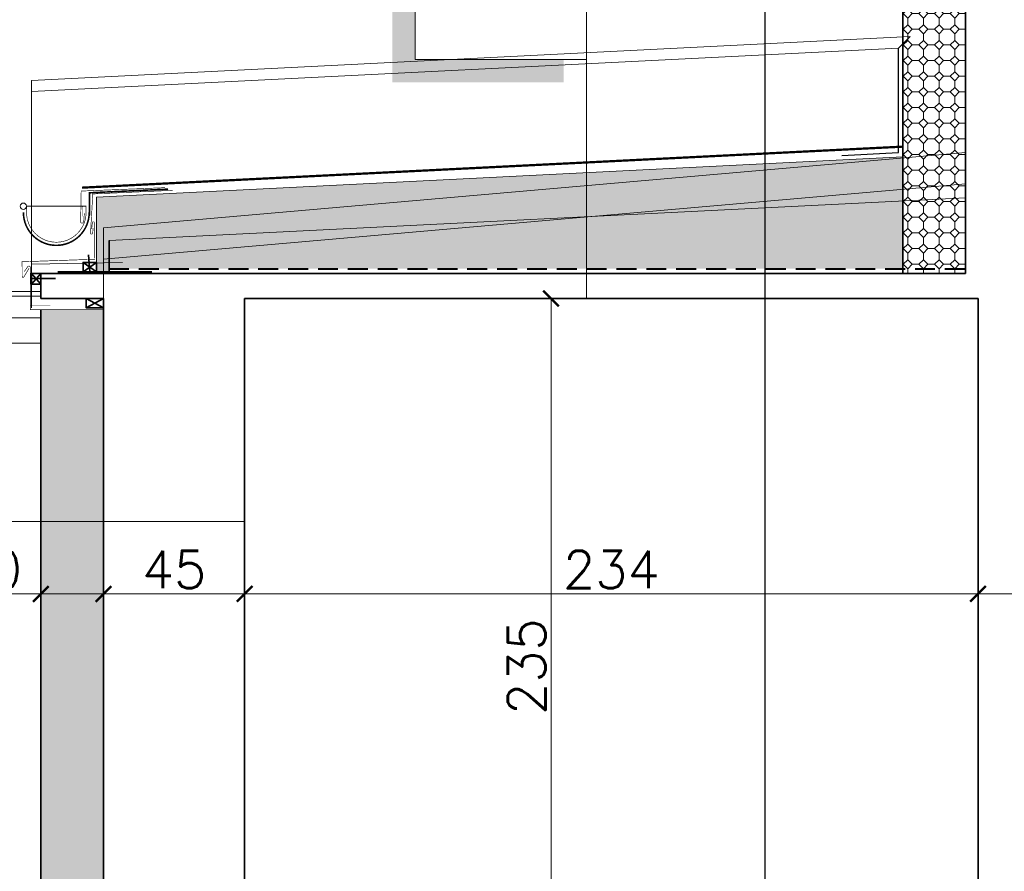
# Model space of a CAD drawing. Header units: millimetres. Extents: x -740 to 33545, y 5178 to 22494.
# Tile 213 of 250: x 12284 to 12598, y 13181 to 13453. Entities that reach past the tile are written whole.
import ezdxf
from ezdxf.lldxf.tags import DXFTag

# ---------------------------------------------------------------- set-up
doc = ezdxf.new("R2010")
doc.units = ezdxf.units.MM
doc.header["$MEASUREMENT"] = 0
doc.linetypes.add('DASHED2', pattern=[9.525, 6.35, -3.175])
doc.layers.get('Defpoints').update_dxf_attribs({"color": 252})
for name, color, linetype, lineweight in [('A-OBRĂ“BKI', 252, 'Continuous', 20), ('A-OCIEPL', 252, 'Continuous', 9), ('A-ocieplenie', 252, 'Continuous', 18), ('A-ĹšCIANY_istn', 252, 'Continuous', 35), ('A_istniejÄ…ce Ĺ›ciany', 252, 'Continuous', 35), ('A_izolacja', 252, 'Continuous', 9), ('A_l.widokowa', 252, 'Continuous', 18), ('l. przekrojowa', 252, 'Continuous', 30), ('l.przerywana', 252, 'ICAD_ISO03W100', 5), ('l.widokowa', 252, 'Continuous', 15), ('l.wypeĹ‚nien', 252, 'Continuous', 5), ('l.wypeĹ‚nieĹ„', 252, 'Continuous', 5), ('linia opisowa', 252, 'Continuous', 9), ('wymiarowanie', 252, 'Continuous', 9)]:
    doc.layers.add(name, color=color, linetype=linetype, lineweight=lineweight)
doc.layers.add('a3', color=252, linetype='Continuous', lineweight=30, plot=False)
doc.styles.add('styl2', font='simplex.shx')
tags = doc.linetypes.add('ICAD_ISO03W100', pattern=[30, 12, -18]).pattern_tags.tags
tags[6:7] = [DXFTag(74, 4), DXFTag(75, 0), DXFTag(340, '0'), DXFTag(46, 1.0), DXFTag(50, 0.0), DXFTag(44, 0.0), DXFTag(45, 0.0)]
tags[4:5] = [DXFTag(74, 4), DXFTag(75, 0), DXFTag(340, '0'), DXFTag(46, 1.0), DXFTag(50, 0.0), DXFTag(44, 0.0), DXFTag(45, 0.0)]
doc.dimstyles.new('Skala 1-50', dxfattribs={"dimtxt": 12, "dimasz": 5, "dimexe": 1, "dimexo": 1, "dimgap": 1.5, "dimtad": 1, "dimdec": 1, "dimrnd": 0.5, "dimtxsty": 'styl2', "dimblk": 'ARCHTICK', "dimcen": 5, "dimadec": 0, "dimazin": 0, "dimtfac": 1, "dimtdec": 1, "dimtmove": 1, "dimatfit": 3, "dimldrblk": 'ARCHTICK', "dimfxl": 0, "dimlwd": -1, "dimlwe": -1, "dimarcsym": 0})

# ---------------------------------------------------------------- blocks, each defined once
blk = doc.blocks.new('_ArchTick')
at = {"color": 0, "linetype": 'ByBlock', "const_width": 0.15}
blk.add_lwpolyline([(-0.5, -0.5), (0.5, 0.5)], dxfattribs=at)
blk = doc.blocks.new('*D1773')
at = {"layer": 'Defpoints', "color": 0}
for p in [(12256.75, 13360.49), (12287.72, 13360.49), (12268.05, 13129.08)]:
    blk.add_point(p, dxfattribs=at)
at = {"layer": 'wymiarowanie', "color": 0}
for p, q in [((12261.75, 13360.49), (12255.75, 13360.49)), ((12256.75, 13129.08), (12256.75, 13360.49)), ((12261.75, 13129.08), (12255.75, 13129.08))]:
    blk.add_line(p, q, dxfattribs=at)
at = {"layer": 'wymiarowanie', "color": 0, "xscale": 5, "yscale": 5, "zscale": 5}
for p, rotation in [((12256.75, 13360.49), 90), ((12256.75, 13129.08), 270)]:
    blk.add_blockref('_ArchTick', p, dxfattribs=dict(at, rotation=rotation))
at = {"layer": 'wymiarowanie', "color": 0, "insert": (12248.41, 13244.79), "char_height": 12, "attachment_point": 5, "rotation": 90, "style": 'styl2'}
blk.add_mtext('231,5', dxfattribs=at)
blk = doc.blocks.new('*D1774')
at = {"layer": 'Defpoints', "color": 0}
for p in [(12256.75, 13375.08), (12288.05, 13375.08), (12287.72, 13360.49)]:
    blk.add_point(p, dxfattribs=at)
at = {"layer": 'wymiarowanie', "color": 0}
for p, q in [((12261.75, 13375.08), (12255.75, 13375.08)), ((12256.75, 13360.49), (12256.75, 13375.08)), ((12261.75, 13360.49), (12255.75, 13360.49)), ((12256.75, 13360.49), (12256.75, 13318.81))]:
    blk.add_line(p, q, dxfattribs=at)
at = {"layer": 'wymiarowanie', "color": 0, "xscale": 5, "yscale": 5, "zscale": 5}
for p, rotation in [((12256.75, 13375.08), 90), ((12256.75, 13360.49), 270)]:
    blk.add_blockref('_ArchTick', p, dxfattribs=dict(at, rotation=rotation))
at = {"layer": 'wymiarowanie', "color": 0, "insert": (12248.41, 13334.93), "char_height": 12, "attachment_point": 5, "rotation": 90, "style": 'styl2'}
blk.add_mtext('14,5', dxfattribs=at)
blk = doc.blocks.new('*D1775')
at = {"layer": 'Defpoints', "color": 0}
for p in [(12256.75, 13399.45), (12304.14, 13399.45), (12288.05, 13375.08)]:
    blk.add_point(p, dxfattribs=at)
at = {"layer": 'wymiarowanie', "color": 0}
for p, q in [((12261.75, 13399.45), (12255.75, 13399.45)), ((12256.75, 13375.08), (12256.75, 13399.45)), ((12261.75, 13375.08), (12255.75, 13375.08))]:
    blk.add_line(p, q, dxfattribs=at)
at = {"layer": 'wymiarowanie', "color": 0, "xscale": 5, "yscale": 5, "zscale": 5}
for p, rotation in [((12256.75, 13399.45), 90), ((12256.75, 13375.08), 270)]:
    blk.add_blockref('_ArchTick', p, dxfattribs=dict(at, rotation=rotation))
at = {"layer": 'wymiarowanie', "color": 0, "insert": (12248.41, 13399.45), "char_height": 12, "attachment_point": 5, "rotation": 90, "style": 'styl2'}
blk.add_mtext('24,5', dxfattribs=at)
blk = doc.blocks.new('*D1776')
at = {"layer": 'Defpoints', "color": 0}
for p in [(12256.75, 13481.85), (12549.8, 13481.85), (12304.14, 13399.45)]:
    blk.add_point(p, dxfattribs=at)
at = {"layer": 'wymiarowanie', "color": 0}
for p, q in [((12261.75, 13481.85), (12255.75, 13481.85)), ((12256.75, 13399.45), (12256.75, 13481.85)), ((12261.75, 13399.45), (12255.75, 13399.45))]:
    blk.add_line(p, q, dxfattribs=at)
at = {"layer": 'wymiarowanie', "color": 0, "xscale": 5, "yscale": 5, "zscale": 5}
for p, rotation in [((12256.75, 13481.85), 90), ((12256.75, 13399.45), 270)]:
    blk.add_blockref('_ArchTick', p, dxfattribs=dict(at, rotation=rotation))
at = {"layer": 'wymiarowanie', "color": 0, "insert": (12248.41, 13440.65), "char_height": 12, "attachment_point": 5, "rotation": 90, "style": 'styl2'}
blk.add_mtext('82,5', dxfattribs=at)
blk = doc.blocks.new('*D2425')
at = {"layer": 'Defpoints', "color": 0}
for p in [(12291.05, 13292.89), (12311.05, 13292.89), (12311.05, 13269.75)]:
    blk.add_point(p, dxfattribs=at)
at = {"layer": 'wymiarowanie', "color": 0}
for p, q in [((12291.05, 13274.75), (12291.05, 13268.75)), ((12311.05, 13274.75), (12311.05, 13268.75)), ((12291.05, 13269.75), (12264.51, 13269.75)), ((12291.05, 13269.75), (12311.05, 13269.75))]:
    blk.add_line(p, q, dxfattribs=at)
at = {"layer": 'wymiarowanie', "color": 0, "xscale": 5, "yscale": 5, "zscale": 5, "rotation": 180}
blk.add_blockref('_ArchTick', (12291.05, 13269.75), dxfattribs=at)
at = {"layer": 'wymiarowanie', "color": 0, "xscale": 5, "yscale": 5, "zscale": 5}
blk.add_blockref('_ArchTick', (12311.05, 13269.75), dxfattribs=at)
at = {"layer": 'wymiarowanie', "color": 0, "insert": (12274.75, 13277.55), "char_height": 12, "attachment_point": 5, "style": 'styl2'}
blk.add_mtext('20', dxfattribs=at)
blk = doc.blocks.new('*D2426')
at = {"layer": 'Defpoints', "color": 0}
for p in [(12311.05, 13292.89), (12356.05, 13292.89), (12356.05, 13269.75)]:
    blk.add_point(p, dxfattribs=at)
at = {"layer": 'wymiarowanie', "color": 0}
for p, q in [((12311.05, 13274.75), (12311.05, 13268.75)), ((12356.05, 13274.75), (12356.05, 13268.75)), ((12311.05, 13269.75), (12356.05, 13269.75))]:
    blk.add_line(p, q, dxfattribs=at)
at = {"layer": 'wymiarowanie', "color": 0, "xscale": 5, "yscale": 5, "zscale": 5, "rotation": 180}
blk.add_blockref('_ArchTick', (12311.05, 13269.75), dxfattribs=at)
at = {"layer": 'wymiarowanie', "color": 0, "xscale": 5, "yscale": 5, "zscale": 5}
blk.add_blockref('_ArchTick', (12356.05, 13269.75), dxfattribs=at)
at = {"layer": 'wymiarowanie', "color": 0, "insert": (12333.55, 13277.55), "char_height": 12, "attachment_point": 5, "style": 'styl2'}
blk.add_mtext('45', dxfattribs=at)
blk = doc.blocks.new('*D2427')
at = {"layer": 'Defpoints', "color": 0}
for p in [(12356.05, 13292.89), (12590.05, 13289.56), (12590.05, 13269.75)]:
    blk.add_point(p, dxfattribs=at)
at = {"layer": 'wymiarowanie', "color": 0}
for p, q in [((12356.05, 13274.75), (12356.05, 13268.75)), ((12590.05, 13274.75), (12590.05, 13268.75)), ((12356.05, 13269.75), (12590.05, 13269.75))]:
    blk.add_line(p, q, dxfattribs=at)
at = {"layer": 'wymiarowanie', "color": 0, "xscale": 5, "yscale": 5, "zscale": 5, "rotation": 180}
blk.add_blockref('_ArchTick', (12356.05, 13269.75), dxfattribs=at)
at = {"layer": 'wymiarowanie', "color": 0, "xscale": 5, "yscale": 5, "zscale": 5}
blk.add_blockref('_ArchTick', (12590.05, 13269.75), dxfattribs=at)
at = {"layer": 'wymiarowanie', "color": 0, "insert": (12473.05, 13277.55), "char_height": 12, "attachment_point": 5, "style": 'styl2'}
blk.add_mtext('234', dxfattribs=at)
blk = doc.blocks.new('*D2428')
at = {"layer": 'Defpoints', "color": 0}
for p in [(12590.05, 13289.56), (12631.05, 13286.62), (12631.05, 13269.75)]:
    blk.add_point(p, dxfattribs=at)
at = {"layer": 'wymiarowanie', "color": 0}
for p, q in [((12590.05, 13274.75), (12590.05, 13268.75)), ((12631.05, 13274.75), (12631.05, 13268.75)), ((12590.05, 13269.75), (12631.05, 13269.75))]:
    blk.add_line(p, q, dxfattribs=at)
at = {"layer": 'wymiarowanie', "color": 0, "xscale": 5, "yscale": 5, "zscale": 5, "rotation": 180}
blk.add_blockref('_ArchTick', (12590.05, 13269.75), dxfattribs=at)
at = {"layer": 'wymiarowanie', "color": 0, "xscale": 5, "yscale": 5, "zscale": 5}
blk.add_blockref('_ArchTick', (12631.05, 13269.75), dxfattribs=at)
at = {"layer": 'wymiarowanie', "color": 0, "insert": (12610.55, 13277.4), "char_height": 12, "attachment_point": 5, "style": 'styl2'}
blk.add_mtext('41', dxfattribs=at)
blk = doc.blocks.new('*D2449')
at = {"layer": 'Defpoints', "color": 0}
for p in [(12453.82, 13364.08), (12473.05, 13364.08), (12466.55, 13129)]:
    blk.add_point(p, dxfattribs=at)
at = {"layer": 'wymiarowanie', "color": 0}
for p, q in [((12458.82, 13364.08), (12452.82, 13364.08)), ((12453.82, 13129), (12453.82, 13364.08)), ((12458.82, 13129), (12452.82, 13129))]:
    blk.add_line(p, q, dxfattribs=at)
at = {"layer": 'wymiarowanie', "color": 0, "xscale": 5, "yscale": 5, "zscale": 5}
for p, rotation in [((12453.82, 13364.08), 90), ((12453.82, 13129), 270)]:
    blk.add_blockref('_ArchTick', p, dxfattribs=dict(at, rotation=rotation))
at = {"layer": 'wymiarowanie', "color": 0, "insert": (12446.02, 13246.54), "char_height": 12, "attachment_point": 5, "rotation": 90, "style": 'styl2'}
blk.add_mtext('235', dxfattribs=at)

msp = doc.modelspace()

# ---------------------------------------------------------------- hatches: boundary and pattern name
at = {"layer": 'A-ĹšCIANY_istn'}
h = msp.add_hatch(color=256, dxfattribs=at)
h.set_gradient(color1=(0, 0, 255), one_color=1, tint=1)
h.paths.add_polyline_path([(12314.97, 13372.48), (12315, 13372.08), (12291.05, 13372.08)])
h.paths.add_polyline_path([(12314.97, 13372.48), (12321.05, 13372.58), (12321.05, 13372.08), (12315, 13372.08)])
at = {"layer": 'l.wypeĹ‚nien'}
h = msp.add_hatch(dxfattribs=at)
h.set_pattern_fill('HONEY', color=256, scale=0.5, style=0)
h.set_pattern_definition([(180, (54418.2972, 2208.1012), (-2.38125, 1.374815), [1.5875, -3.175]), (60, (54418.2972, 2208.1012), (2.381249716, 1.374815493), [1.5875, -3.175]), (120, (54418.2972, 2208.1012), (-2.84e-07, 2.749630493), [-3.175, 1.5875])])
h.paths.add_polyline_path([(12566.05, 13395.25), (12312.8, 13382.58), (12312.8, 13372.58), (12308.8, 13372.58), (12308.8, 13396.4), (12566.05, 13409.26)])
at = {"layer": 'l.wypeĹ‚nien', "lineweight": 9}
h = msp.add_hatch(dxfattribs=at)
h.set_pattern_fill('OCTAGON', color=256, scale=0.2, style=0)
h.set_pattern_definition([(315, (-34879.249, 15165.8123), (5.08000157, -1e-15), [2.08341976, -5.10078736]), (0, (-34877.776, 15164.339), (5.08, 5.08), [2.1336, -2.9464]), (45, (-34875.6422, 15164.339), (4e-16, 5.08000157), [2.08341976, -5.10078736]), (135, (-34874.169, 15167.946), (-5.08000157, 4e-16), [2.08341976, -5.10078736]), (225, (-34877.776, 15169.419), (-7e-16, -5.08000157), [2.08341976, -5.10078736]), (270, (-34879.249, 15167.946), (5.08, -5.08), [2.1336, -2.9464])])
h.paths.add_polyline_path([(12566.05, 13373.58), (12312.8, 13373.58), (12312.8, 13382.58), (12566.05, 13395.25)])
at = {"layer": 'l.wypeĹ‚nieĹ„'}
h = msp.add_hatch(dxfattribs=at)
h.set_pattern_fill('OCTAGON', color=256, scale=5, style=0)
h.set_pattern_definition([(315, (3687.6273, 1.45), (5.00000155, -1e-15), [2.05061, -5.02046]), (7e-15, (3689.0773, 0), (5, 5), [2.1, -2.9]), (45, (3691.1773, 0), (6e-16, 5.00000155), [2.05061, -5.02046]), (135, (3692.6273, 3.55), (-5.00000155, 6e-16), [2.05061, -5.02046]), (225, (3689.0773, 5), (-1e-15, -5.00000155), [2.05061, -5.02046]), (270, (3687.6273, 3.55), (5, -5), [2.1, -2.9])])
h.paths.add_polyline_path([(12575.8, 13483.69), (12580.93, 13483.69), (12580.93, 13476.08), (12586.05, 13476.08), (12586.05, 13372.08), (12566.05, 13372.08), (12566.05, 13461.85), (12561.05, 13461.85), (12561.05, 13471.85), (12556.05, 13471.85), (12556.05, 13483.85), (12556.05, 13487.87), (12575.8, 13497.23)])
h.paths.add_polyline_path([(12556.05, 13499.03), (12566.05, 13499.03), (12566.05, 13492.61), (12556.05, 13487.87)])
h.paths.add_polyline_path([(12575.8, 13497.23), (12575.8, 13499.03), (12566.05, 13499.03), (12566.05, 13492.61)])
h = msp.add_hatch(dxfattribs=at)
h.set_pattern_fill('OCTAGON', color=256, scale=5, style=0)
h.set_pattern_definition([(315, (3412.6273, 1.45), (5.00000155, -1e-15), [2.05061, -5.02046]), (0, (3414.0773, -2e-12), (5, 5), [2.1, -2.9]), (45, (3416.1773, -2e-12), (6e-16, 5.00000155), [2.05061, -5.02046]), (135, (3417.6273, 3.55), (-5.00000155, 6e-16), [2.05061, -5.02046]), (225, (3414.0773, 5), (-1e-15, -5.00000155), [2.05061, -5.02046]), (270, (3412.6273, 3.55), (5, -5), [2.1, -2.9])])
h.paths.add_polyline_path([(12291.05, 13129.08), (12303.45, 13129.08), (12311.05, 13129.08), (12311.05, 13292.89), (12291.05, 13292.89)])
h.paths.add_polyline_path([(12311.05, 13292.89), (12291.05, 13292.89), (12291.05, 13360.49), (12311.05, 13360.49)])
at = {"layer": 'linia opisowa'}
msp.add_hatch(color=256, dxfattribs=at).paths.add_polyline_path([(12403.2, 13487.75), (12410.48, 13487.75), (12410.48, 13440.41), (12457.82, 13440.41), (12457.82, 13433.13), (12403.2, 13433.13)])

# ---------------------------------------------------------------- linework, layer by layer
at = {"layer": 'A-OBRĂ“BKI', "const_width": 0.2}
for points in [[(12303.82, 13393.53), (12303.9, 13398.37), (12330.62, 13399.45)], [(12307.27, 13391.57), (12307.61, 13397.44), (12333.05, 13398.6)], [(12287.72, 13364.08), (12287.72, 13360.49), (12311.05, 13360.49)]]:
    msp.add_lwpolyline(points, dxfattribs=at)
for points in [[(12307.69, 13386.59), (12307.59, 13385.07, -0.890307), (12306.88, 13384.82), (12307.63, 13397.87)], [(12304.91, 13391.22), (12304.71, 13388.62, -0.391285), (12304.21, 13388.16), (12304.02, 13388.16, -0.437024), (12303.72, 13388.48), (12303.82, 13393.53)], [(12307.25, 13386.27), (12307.49, 13388.42, -0.525973), (12308.07, 13388.37), (12308.07, 13376.87)], [(12308.27, 13376.6), (12285.06, 13375.8), (12285.08, 13371.11, 0.698268), (12285.6, 13370.92), (12287.29, 13373.73)], [(12285.76, 13372.64), (12286.85, 13374.25, -0.68365), (12287.72, 13373.91), (12287.72, 13364.08)]]:
    msp.add_lwpolyline(points, format="xyb", dxfattribs=at)
at = {"layer": 'A-OCIEPL', "linetype": 'DASHED2', "lineweight": 40}
msp.add_line((12312.8, 13373.58), (12586.05, 13373.58), dxfattribs=at)
at = {"layer": 'A-ocieplenie'}
for p, q in [((12566.05, 13409.26), (12308.8, 13396.4)), ((12308.8, 13372.58), (12308.8, 13396.4)), ((12305.47, 13393.53), (12286.47, 13393.53)), ((12317.05, 13375.58), (12288.05, 13375.08)), ((12288.05, 13375.08), (12288.05, 13364.08)), ((12288.05, 13364.08), (12288.05, 13361.08))]:
    msp.add_line(p, q, dxfattribs=at)
at = {"layer": 'A-ocieplenie', "linetype": 'DASHED2', "ltscale": 34.514166, "const_width": 0.723}
msp.add_lwpolyline([(12566.05, 13412.55), (12304.14, 13399.45)], dxfattribs=at)
at = {"layer": 'A-ocieplenie'}
for points, const_width in [([(12306.55, 13391.53), (12306.55, 13397.82), (12331.65, 13398.99)], 0.5), ([(12286.47, 13391.53), (12286.47, 13393.53)], 0.2), ([(12306.55, 13390.66), (12306.55, 13393.53)], 0.5)]:
    msp.add_lwpolyline(points, dxfattribs=dict(at, const_width=const_width))
for points, const_width in [([(12305.47, 13391.53), (12305.47, 13393.23, 0.414214), (12305.17, 13393.53), (12304.62, 13393.53, 0.414214), (12304.32, 13393.23), (12304.32, 13390.25)], 0.2), ([(12306.47, 13391.53, -1), (12285.47, 13391.53)], 0.5), ([(12305.47, 13391.53, -1), (12286.47, 13391.53)], 0.2)]:
    msp.add_lwpolyline(points, format="xyb", dxfattribs=dict(at, const_width=const_width))
msp.add_circle((12285.47, 13393.53), 1, dxfattribs=at)
at = {"layer": 'A-ĹšCIANY_istn'}
for p, q in [((12312.8, 13372.58), (12312.8, 13382.58)), ((12306.25, 13377.98), (12306.7, 13372.58)), ((12308.8, 13375.58), (12304.51, 13372.58)), ((12304.51, 13375.58), (12308.8, 13372.58)), ((12288.05, 13372.08), (12291.05, 13368.69)), ((12291.05, 13372.08), (12288.05, 13368.69)), ((12321.05, 13372.58), (12291.05, 13372.08)), ((12291.05, 13372.08), (12321.05, 13372.08)), ((12291.05, 13372.08), (12291.05, 13364.08)), ((12296.4, 13372.58), (12326.4, 13372.58)), ((12287.72, 13370.48), (12295.74, 13370.48)), ((12311.05, 13364.08), (12305.52, 13361.08)), ((12305.52, 13364.08), (12311.05, 13361.08))]:
    msp.add_line(p, q, dxfattribs=at)
for points in [[(12308.8, 13375.58), (12304.51, 13375.58), (12304.51, 13372.58), (12308.8, 13372.58)], [(12291.05, 13372.08), (12288.05, 13372.08), (12288.05, 13368.69), (12291.05, 13368.69)], [(12311.05, 13364.08), (12305.52, 13364.08), (12305.52, 13361.08), (12311.05, 13361.08)]]:
    msp.add_lwpolyline(points, close=True, dxfattribs=at)
at = {"layer": 'a3'}
msp.add_lwpolyline([(14622.07, 12610.78), (14622.07, 14095.78), (12522.07, 14095.78), (12522.07, 12610.78), (14622.07, 12610.78)], dxfattribs=at)
at = {"layer": 'A_istniejÄ…ce Ĺ›ciany'}
for p, q in [((12291.05, 13372.08), (12586.05, 13372.08)), ((12291.05, 13364.08), (12311.05, 13364.08)), ((12356.05, 13364.08), (12590.05, 13364.08))]:
    msp.add_line(p, q, dxfattribs=at)
for points in [[(12586.05, 13476.08), (12586.05, 13372.08)], [(12291.05, 13372.08), (12291.05, 13364.08)], [(12311.05, 13364.08), (12311.05, 13124.08)], [(12356.05, 13129.08), (12356.05, 13364.08)], [(12590.05, 13364.08), (12590.05, 13124.08)]]:
    msp.add_lwpolyline(points, dxfattribs=at)
at = {"layer": 'A_izolacja', "linetype": 'Continuous', "lineweight": 35}
for points in [[(12566.05, 13372.08), (12566.05, 13461.85)], [(12291.05, 13116.08), (12291.05, 13360.49)]]:
    msp.add_lwpolyline(points, dxfattribs=at)
at = {"layer": 'A_l.widokowa'}
for points in [[(12291.05, 13364.85), (12185.77, 13364.85), (12185.77, 13366.35), (12291.05, 13366.35)], [(12291.05, 13349.85), (12185.77, 13349.85), (12185.77, 13357.85), (12291.05, 13357.85)]]:
    msp.add_lwpolyline(points, dxfattribs=at)
at = {"layer": 'l. przekrojowa'}
msp.add_lwpolyline([(12546.57, 13409.76), (12564.66, 13410.66), (12564.66, 13413.94), (12564.66, 13443.94), (12568.4, 13447.69)], dxfattribs=at)
at = {"layer": 'l.przerywana', "ltscale": 0.3}
for p, q in [((12586.05, 13410.73), (12311.05, 13386.68)), ((12586.05, 13400.7), (12311.05, 13376.64)), ((12311.05, 13364.08), (12311.05, 13386.68))]:
    msp.add_line(p, q, dxfattribs=at)
at = {"layer": 'l.przerywana', "ltscale": 0.5}
msp.add_line((12586.05, 13396.25), (12312.8, 13382.58), dxfattribs=at)
at = {"layer": 'l.widokowa'}
for p, q in [((12568.4, 13447.69), (12288.05, 13433.67)), ((12564.66, 13443.94), (12288.05, 13430.11)), ((12288.05, 13375.08), (12288.05, 13433.67))]:
    msp.add_line(p, q, dxfattribs=at)
at = {"layer": 'l.widokowa', "const_width": 0.2}
msp.add_lwpolyline([(12287.72, 13365.43), (12287.72, 13361.83), (12294.08, 13361.83)], dxfattribs=at)
at = {"layer": 'linia opisowa'}
for points in [[(12410.48, 13440.41), (12465.11, 13440.41), (12465.11, 13495.04), (12410.48, 13495.04), (12410.48, 13440.41)], [(12356.05, 13292.89), (12147.09, 13292.89)]]:
    msp.add_lwpolyline(points, dxfattribs=at)
at = {"layer": 'wymiarowanie'}
msp.add_line((12465.11, 13364.08), (12465.11, 13440.41), dxfattribs=at)

# ---------------------------------------------------------------- texts
at = {"layer": 'wymiarowanie', "insert": (8290.7, 13388.64), "char_height": 8, "width": 621.5287, "attachment_point": 1}
msp.add_mtext('\\pi621.52874;{\\fCentury Gothic|b0|i0|c238|p34;}\\P{\\fCentury Gothic|b0|i0|c238|p34;Daszek szklany systemowy o wym. 300 x 120 cm wykonany ze szkła }\\P{\\fCentury Gothic|b0|i0|c238|p34;bezpiecznego 6.6.3 ESG/VSG}\\P{\\fCentury Gothic|b0|i0|c238|p34;mocowany na wspornikach w konstrukcji stalowej }\\P{\\fCentury Gothic|b0|i0|c238|p34;ocynkowancy i malowanych proszkowo w kolorze RAL 7016}', dxfattribs=at)

# ---------------------------------------------------------------- dimensions: what is measured, and where the dimension line sits
at = {"layer": 'wymiarowanie'}
for base, p1, p2, picture, middle in [((12256.75, 13481.85), (12304.14, 13399.45), (12549.8, 13481.85), '*D1776', (12248.41, 13440.65)), ((12453.82, 13364.08), (12466.55, 13129), (12473.05, 13364.08), '*D2449', (12446.02, 13246.54)), ((12256.75, 13360.49), (12268.05, 13129.08), (12287.72, 13360.49), '*D1773', (12248.41, 13244.79))]:
    dim = msp.add_linear_dim(base=base, p1=p1, p2=p2, angle=90, dimstyle='Skala 1-50', dxfattribs=at)
    dim.commit()
    dim.dimension.update_dxf_attribs({"geometry": picture, "text_midpoint": middle})
for base, p1, p2, picture, middle in [((12256.75, 13399.45), (12288.05, 13375.08), (12304.14, 13399.45), '*D1775', (12256.75, 13399.45)), ((12256.75, 13375.08), (12287.72, 13360.49), (12288.05, 13375.08), '*D1774', (12256.75, 13334.93))]:
    dim = msp.add_linear_dim(base=base, p1=p1, p2=p2, angle=90, dimstyle='Skala 1-50', dxfattribs=at)
    dim.commit()
    dim.dimension.update_dxf_attribs({"geometry": picture, "text_midpoint": middle, "dimtype": 160})
dim = msp.add_linear_dim(base=(12311.05, 13269.75), p1=(12291.05, 13292.89), p2=(12311.05, 13292.89), dimstyle='Skala 1-50', dxfattribs=at)
dim.commit()
dim.dimension.update_dxf_attribs({"geometry": '*D2425', "text_midpoint": (12274.75, 13269.58), "dimtype": 160})
for base, p1, p2, picture, middle in [((12356.05, 13269.75), (12311.05, 13292.89), (12356.05, 13292.89), '*D2426', (12333.55, 13277.55)), ((12590.05, 13269.75), (12356.05, 13292.89), (12590.05, 13289.56), '*D2427', (12473.05, 13277.55)), ((12631.05, 13269.75), (12590.05, 13289.56), (12631.05, 13286.62), '*D2428', (12610.55, 13277.4))]:
    dim = msp.add_linear_dim(base=base, p1=p1, p2=p2, dimstyle='Skala 1-50', dxfattribs=at)
    dim.commit()
    dim.dimension.update_dxf_attribs({"geometry": picture, "text_midpoint": middle})

doc.saveas('drawing.dxf')
